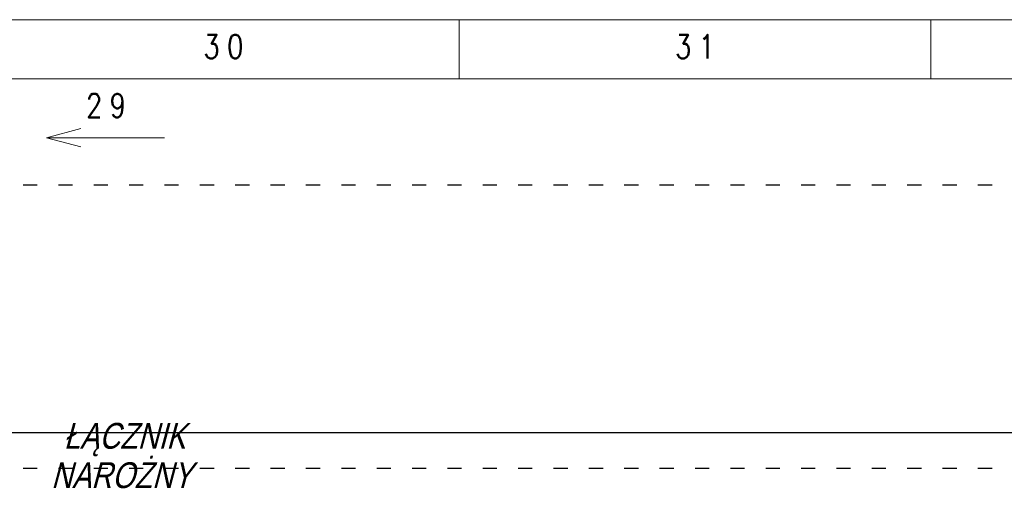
# Model space of a CAD drawing. Header units: millimetres. Extents: x -31 to 6803, y 0 to 664.
# Tile 79 of 119: x 1206 to 1289, y 240 to 280. Entities that reach past the tile are written whole.
import ezdxf
from ezdxf.enums import TextEntityAlignment as Align

# ---------------------------------------------------------------- set-up
doc = ezdxf.new("R2010")
doc.units = ezdxf.units.MM
doc.linetypes.add('ACAD_ISO03W100', pattern=[30, 12, -18])
doc.layers.add('!POMOCNICZE', color=8, linetype='Continuous', plot=False)
doc.layers.add('ramka', color=9, linetype='Continuous', lineweight=20)
doc.styles.add('CP_TXTCON_IT', font='arial.ttf', dxfattribs={"width": 0.8, "oblique": 15})
doc.styles.add('ROMANS', font='romans.shx', dxfattribs={"width": 0.8})

msp = doc.modelspace()

# ---------------------------------------------------------------- linework, layer by layer
at = {"layer": '!POMOCNICZE', "linetype": 'ACAD_ISO03W100', "ltscale": 0.1}
for p, q in [((3, 266), (6803, 266)), ((3, 242), (6803, 242))]:
    msp.add_line(p, q, dxfattribs=at)
at = {"layer": '!POMOCNICZE'}
msp.add_line((3, 245), (6803, 245), dxfattribs=at)
at = {"layer": 'ramka', "ltscale": 5}
for p, q in [((1603, 280), (1203, 280)), ((1243, 280), (1243, 275)), ((1243, 280), (1243, 280)), ((1283, 280), (1283, 280)), ((1283, 280), (1283, 275)), ((1603, 275), (1203, 275))]:
    msp.add_line(p, q, dxfattribs=at)
at = {"layer": 'ramka'}
for p, q in [((1208, 270), (1210.898, 270.776)), ((1208, 270), (1210.898, 269.224)), ((1218, 270), (1208, 270))]:
    msp.add_line(p, q, dxfattribs=at)

# ---------------------------------------------------------------- texts
at = {"style": 'CP_TXTCON_IT', "oblique": 15, "width": 0.8}
for s, p in [('ŁĄCZNIK', (1209.463, 243.634)), ('NAROŻNY', (1208.384, 240.3))]:
    msp.add_text(s, height=2.1875, dxfattribs=at).set_placement(p)
at = {"layer": 'ramka', "style": 'ROMANS', "width": 0.8}
for s, p in [('3', (1222, 276.72)), ('0', (1224, 276.72)), ('3', (1262, 276.72)), ('1', (1264, 276.72)), ('2', (1212.035, 271.72)), ('9', (1214.035, 271.72))]:
    msp.add_text(s, height=2, dxfattribs=at).set_placement(p, align=Align.CENTER)

doc.saveas('drawing.dxf')
